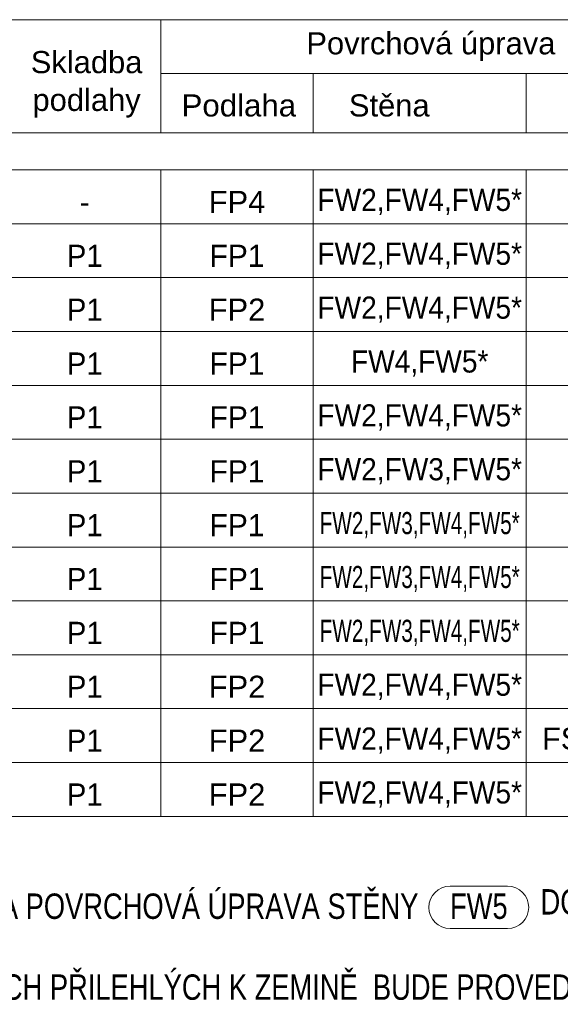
# Model space of a CAD drawing. Header units: millimetres. Extents: x -97971 to 48677, y -63570 to -5533.
# Tile 61 of 65: x 32568 to 35232, y -49393 to -44545. Entities that reach past the tile are written whole.
import ezdxf

# ---------------------------------------------------------------- set-up
doc = ezdxf.new("R2010")
doc.units = ezdxf.units.MM
doc.layers.add('XR$10$LEGENDA - POVRCHY ___1', color=7, linetype='Continuous', lineweight=25)
doc.styles.add('ARIAL', font='ARIAL.TTF')

# ---------------------------------------------------------------- blocks, each defined once
blk = doc.blocks.new('KOMPLEXNÍ OBJEKT_133')
at = {"layer": 'XR$10$LEGENDA - POVRCHY ___1', "color": 7, "linetype": 'Continuous', "lineweight": 13}
for p, q in [((33263.9, -45284.4), (34013.9, -45284.4)), ((33263.9, -45549.7), (33263.9, -45284.4)), ((34013.9, -45549.7), (34013.9, -45284.4)), ((33263.9, -45549.7), (34013.9, -45549.7))]:
    blk.add_line(p, q, dxfattribs=at)
at = {"layer": 'XR$10$LEGENDA - POVRCHY ___1', "color": 7, "linetype": 'Continuous', "lineweight": 25, "insert": (33638.9, -45442.1), "char_height": 108.97, "width": 334, "attachment_point": 5, "style": 'ARIAL'}
blk.add_mtext('\\W1.00;FP4', dxfattribs=at)
blk = doc.blocks.new('KOMPLEXNÍ OBJEKT_134')
at = {"layer": 'XR$10$LEGENDA - POVRCHY ___1', "color": 7, "linetype": 'Continuous', "lineweight": 13}
for p, q in [((32513.9, -45284.4), (33263.9, -45284.4)), ((32513.9, -45549.7), (32513.9, -45284.4)), ((33263.9, -45549.7), (33263.9, -45284.4)), ((32513.9, -45549.7), (33263.9, -45549.7))]:
    blk.add_line(p, q, dxfattribs=at)
at = {"layer": 'XR$10$LEGENDA - POVRCHY ___1', "color": 7, "linetype": 'Continuous', "lineweight": 25, "insert": (32888.9, -45442.1), "char_height": 108.97, "width": 103.825, "attachment_point": 5, "style": 'ARIAL'}
blk.add_mtext('\\W0.97;-', dxfattribs=at)
blk = doc.blocks.new('KOMPLEXNÍ OBJEKT_135')
at = {"layer": 'XR$10$LEGENDA - POVRCHY ___1', "color": 7, "linetype": 'Continuous', "lineweight": 13}
for p, q in [((32513.9, -45549.7), (33263.9, -45549.7)), ((32513.9, -45814.9), (32513.9, -45549.7)), ((33263.9, -45814.9), (33263.9, -45549.7)), ((32513.9, -45814.9), (33263.9, -45814.9))]:
    blk.add_line(p, q, dxfattribs=at)
at = {"layer": 'XR$10$LEGENDA - POVRCHY ___1', "color": 7, "linetype": 'Continuous', "lineweight": 25, "insert": (32888.9, -45707.4), "char_height": 108.97, "width": 239.058, "attachment_point": 5, "style": 'ARIAL'}
blk.add_mtext('\\W0.95;P1', dxfattribs=at)
blk = doc.blocks.new('KOMPLEXNÍ OBJEKT_136')
at = {"layer": 'XR$10$LEGENDA - POVRCHY ___1', "color": 7, "linetype": 'Continuous', "lineweight": 13}
for p, q in [((33263.9, -45549.7), (34013.9, -45549.7)), ((33263.9, -45814.9), (33263.9, -45549.7)), ((34013.9, -45814.9), (34013.9, -45549.7)), ((33263.9, -45814.9), (34013.9, -45814.9))]:
    blk.add_line(p, q, dxfattribs=at)
at = {"layer": 'XR$10$LEGENDA - POVRCHY ___1', "color": 7, "linetype": 'Continuous', "lineweight": 25, "insert": (33638.9, -45707.4), "char_height": 108.97, "width": 332.423, "attachment_point": 5, "style": 'ARIAL'}
blk.add_mtext('\\W0.97;FP1', dxfattribs=at)
blk = doc.blocks.new('KOMPLEXNÍ OBJEKT_137')
at = {"layer": 'XR$10$LEGENDA - POVRCHY ___1', "color": 7, "linetype": 'Continuous', "lineweight": 13}
for p, q in [((33263.9, -45814.9), (34013.9, -45814.9)), ((33263.9, -46080.2), (33263.9, -45814.9)), ((34013.9, -46080.2), (34013.9, -45814.9)), ((33263.9, -46080.2), (34013.9, -46080.2))]:
    blk.add_line(p, q, dxfattribs=at)
at = {"layer": 'XR$10$LEGENDA - POVRCHY ___1', "color": 7, "linetype": 'Continuous', "lineweight": 25, "insert": (33638.9, -45972.6), "char_height": 108.97, "width": 334, "attachment_point": 5, "style": 'ARIAL'}
blk.add_mtext('\\W1.00;FP2', dxfattribs=at)
blk = doc.blocks.new('KOMPLEXNÍ OBJEKT_138')
at = {"layer": 'XR$10$LEGENDA - POVRCHY ___1', "color": 7, "linetype": 'Continuous', "lineweight": 13}
for p, q in [((33263.9, -47671.7), (34013.9, -47671.7)), ((33263.9, -47936.9), (33263.9, -47671.7)), ((34013.9, -47936.9), (34013.9, -47671.7)), ((33263.9, -47936.9), (34013.9, -47936.9))]:
    blk.add_line(p, q, dxfattribs=at)
at = {"layer": 'XR$10$LEGENDA - POVRCHY ___1', "color": 7, "linetype": 'Continuous', "lineweight": 25, "insert": (33638.9, -47829.4), "char_height": 108.97, "width": 334, "attachment_point": 5, "style": 'ARIAL'}
blk.add_mtext('\\W1.00;FP2', dxfattribs=at)
blk = doc.blocks.new('KOMPLEXNÍ OBJEKT_139')
at = {"layer": 'XR$10$LEGENDA - POVRCHY ___1', "color": 7, "linetype": 'Continuous', "lineweight": 13}
for p, q in [((33263.9, -47406.4), (34013.9, -47406.4)), ((33263.9, -47671.7), (33263.9, -47406.4)), ((34013.9, -47671.7), (34013.9, -47406.4)), ((33263.9, -47671.7), (34013.9, -47671.7))]:
    blk.add_line(p, q, dxfattribs=at)
at = {"layer": 'XR$10$LEGENDA - POVRCHY ___1', "color": 7, "linetype": 'Continuous', "lineweight": 25, "insert": (33638.9, -47564.1), "char_height": 108.97, "width": 332.423, "attachment_point": 5, "style": 'ARIAL'}
blk.add_mtext('\\W0.97;FP1', dxfattribs=at)
blk = doc.blocks.new('KOMPLEXNÍ OBJEKT_140')
at = {"layer": 'XR$10$LEGENDA - POVRCHY ___1', "color": 7, "linetype": 'Continuous', "lineweight": 13}
for p, q in [((33263.9, -47936.9), (34013.9, -47936.9)), ((33263.9, -48202.2), (33263.9, -47936.9)), ((34013.9, -48202.2), (34013.9, -47936.9)), ((33263.9, -48202.2), (34013.9, -48202.2))]:
    blk.add_line(p, q, dxfattribs=at)
at = {"layer": 'XR$10$LEGENDA - POVRCHY ___1', "color": 7, "linetype": 'Continuous', "lineweight": 25, "insert": (33638.9, -48094.6), "char_height": 108.97, "width": 334, "attachment_point": 5, "style": 'ARIAL'}
blk.add_mtext('\\W1.00;FP2', dxfattribs=at)
blk = doc.blocks.new('KOMPLEXNÍ OBJEKT_141')
at = {"layer": 'XR$10$LEGENDA - POVRCHY ___1', "color": 7, "linetype": 'Continuous', "lineweight": 13}
for p, q in [((33263.9, -48202.2), (34013.9, -48202.2)), ((33263.9, -48467.4), (33263.9, -48202.2)), ((34013.9, -48467.4), (34013.9, -48202.2)), ((33263.9, -48467.4), (34013.9, -48467.4))]:
    blk.add_line(p, q, dxfattribs=at)
at = {"layer": 'XR$10$LEGENDA - POVRCHY ___1', "color": 7, "linetype": 'Continuous', "lineweight": 25, "insert": (33638.9, -48359.9), "char_height": 108.97, "width": 334, "attachment_point": 5, "style": 'ARIAL'}
blk.add_mtext('\\W1.00;FP2', dxfattribs=at)
blk = doc.blocks.new('KOMPLEXNÍ OBJEKT_142')
at = {"layer": 'XR$10$LEGENDA - POVRCHY ___1', "color": 7, "linetype": 'Continuous', "lineweight": 13}
for p, q in [((33263.9, -46345.4), (34013.9, -46345.4)), ((33263.9, -46610.7), (33263.9, -46345.4)), ((34013.9, -46610.7), (34013.9, -46345.4)), ((33263.9, -46610.7), (34013.9, -46610.7))]:
    blk.add_line(p, q, dxfattribs=at)
at = {"layer": 'XR$10$LEGENDA - POVRCHY ___1', "color": 7, "linetype": 'Continuous', "lineweight": 25, "insert": (33638.9, -46503.1), "char_height": 108.97, "width": 332.423, "attachment_point": 5, "style": 'ARIAL'}
blk.add_mtext('\\W0.97;FP1', dxfattribs=at)
blk = doc.blocks.new('KOMPLEXNÍ OBJEKT_143')
at = {"layer": 'XR$10$LEGENDA - POVRCHY ___1', "color": 7, "linetype": 'Continuous', "lineweight": 13}
for p, q in [((33263.9, -46080.2), (34013.9, -46080.2)), ((33263.9, -46345.4), (33263.9, -46080.2)), ((34013.9, -46345.4), (34013.9, -46080.2)), ((33263.9, -46345.4), (34013.9, -46345.4))]:
    blk.add_line(p, q, dxfattribs=at)
at = {"layer": 'XR$10$LEGENDA - POVRCHY ___1', "color": 7, "linetype": 'Continuous', "lineweight": 25, "insert": (33638.9, -46237.9), "char_height": 108.97, "width": 332.423, "attachment_point": 5, "style": 'ARIAL'}
blk.add_mtext('\\W0.97;FP1', dxfattribs=at)
blk = doc.blocks.new('KOMPLEXNÍ OBJEKT_144')
at = {"layer": 'XR$10$LEGENDA - POVRCHY ___1', "color": 7, "linetype": 'Continuous', "lineweight": 13}
for p, q in [((33263.9, -46610.7), (34013.9, -46610.7)), ((33263.9, -46875.9), (33263.9, -46610.7)), ((34013.9, -46875.9), (34013.9, -46610.7)), ((33263.9, -46875.9), (34013.9, -46875.9))]:
    blk.add_line(p, q, dxfattribs=at)
at = {"layer": 'XR$10$LEGENDA - POVRCHY ___1', "color": 7, "linetype": 'Continuous', "lineweight": 25, "insert": (33638.9, -46768.4), "char_height": 108.97, "width": 332.423, "attachment_point": 5, "style": 'ARIAL'}
blk.add_mtext('\\W0.97;FP1', dxfattribs=at)
blk = doc.blocks.new('KOMPLEXNÍ OBJEKT_145')
at = {"layer": 'XR$10$LEGENDA - POVRCHY ___1', "color": 7, "linetype": 'Continuous', "lineweight": 13}
for p, q in [((33263.9, -46875.9), (34013.9, -46875.9)), ((33263.9, -47141.2), (33263.9, -46875.9)), ((34013.9, -47141.2), (34013.9, -46875.9)), ((33263.9, -47141.2), (34013.9, -47141.2))]:
    blk.add_line(p, q, dxfattribs=at)
at = {"layer": 'XR$10$LEGENDA - POVRCHY ___1', "color": 7, "linetype": 'Continuous', "lineweight": 25, "insert": (33638.9, -47033.6), "char_height": 108.97, "width": 332.423, "attachment_point": 5, "style": 'ARIAL'}
blk.add_mtext('\\W0.97;FP1', dxfattribs=at)
blk = doc.blocks.new('KOMPLEXNÍ OBJEKT_146')
at = {"layer": 'XR$10$LEGENDA - POVRCHY ___1', "color": 7, "linetype": 'Continuous', "lineweight": 13}
for p, q in [((33263.9, -47141.2), (34013.9, -47141.2)), ((33263.9, -47406.4), (33263.9, -47141.2)), ((34013.9, -47406.4), (34013.9, -47141.2)), ((33263.9, -47406.4), (34013.9, -47406.4))]:
    blk.add_line(p, q, dxfattribs=at)
at = {"layer": 'XR$10$LEGENDA - POVRCHY ___1', "color": 7, "linetype": 'Continuous', "lineweight": 25, "insert": (33638.9, -47298.9), "char_height": 108.97, "width": 332.423, "attachment_point": 5, "style": 'ARIAL'}
blk.add_mtext('\\W0.97;FP1', dxfattribs=at)
blk = doc.blocks.new('KOMPLEXNÍ OBJEKT_147')
at = {"layer": 'XR$10$LEGENDA - POVRCHY ___1', "color": 7, "linetype": 'Continuous', "lineweight": 13}
for p, q in [((32513.9, -45814.9), (33263.9, -45814.9)), ((32513.9, -46080.2), (32513.9, -45814.9)), ((33263.9, -46080.2), (33263.9, -45814.9)), ((32513.9, -46080.2), (33263.9, -46080.2))]:
    blk.add_line(p, q, dxfattribs=at)
at = {"layer": 'XR$10$LEGENDA - POVRCHY ___1', "color": 7, "linetype": 'Continuous', "lineweight": 25, "insert": (32888.9, -45972.6), "char_height": 108.97, "width": 239.058, "attachment_point": 5, "style": 'ARIAL'}
blk.add_mtext('\\W0.95;P1', dxfattribs=at)
blk = doc.blocks.new('KOMPLEXNÍ OBJEKT_148')
at = {"layer": 'XR$10$LEGENDA - POVRCHY ___1', "color": 7, "linetype": 'Continuous', "lineweight": 13}
for p, q in [((32513.9, -46080.2), (33263.9, -46080.2)), ((32513.9, -46345.4), (32513.9, -46080.2)), ((33263.9, -46345.4), (33263.9, -46080.2)), ((32513.9, -46345.4), (33263.9, -46345.4))]:
    blk.add_line(p, q, dxfattribs=at)
at = {"layer": 'XR$10$LEGENDA - POVRCHY ___1', "color": 7, "linetype": 'Continuous', "lineweight": 25, "insert": (32888.9, -46237.9), "char_height": 108.97, "width": 239.058, "attachment_point": 5, "style": 'ARIAL'}
blk.add_mtext('\\W0.95;P1', dxfattribs=at)
blk = doc.blocks.new('KOMPLEXNÍ OBJEKT_149')
at = {"layer": 'XR$10$LEGENDA - POVRCHY ___1', "color": 7, "linetype": 'Continuous', "lineweight": 13}
for p, q in [((32513.9, -46345.4), (33263.9, -46345.4)), ((32513.9, -46610.7), (32513.9, -46345.4)), ((33263.9, -46610.7), (33263.9, -46345.4)), ((32513.9, -46610.7), (33263.9, -46610.7))]:
    blk.add_line(p, q, dxfattribs=at)
at = {"layer": 'XR$10$LEGENDA - POVRCHY ___1', "color": 7, "linetype": 'Continuous', "lineweight": 25, "insert": (32888.9, -46503.1), "char_height": 108.97, "width": 239.058, "attachment_point": 5, "style": 'ARIAL'}
blk.add_mtext('\\W0.95;P1', dxfattribs=at)
blk = doc.blocks.new('KOMPLEXNÍ OBJEKT_150')
at = {"layer": 'XR$10$LEGENDA - POVRCHY ___1', "color": 7, "linetype": 'Continuous', "lineweight": 13}
for p, q in [((32513.9, -46610.7), (33263.9, -46610.7)), ((32513.9, -46875.9), (32513.9, -46610.7)), ((33263.9, -46875.9), (33263.9, -46610.7)), ((32513.9, -46875.9), (33263.9, -46875.9))]:
    blk.add_line(p, q, dxfattribs=at)
at = {"layer": 'XR$10$LEGENDA - POVRCHY ___1', "color": 7, "linetype": 'Continuous', "lineweight": 25, "insert": (32888.9, -46768.4), "char_height": 108.97, "width": 239.058, "attachment_point": 5, "style": 'ARIAL'}
blk.add_mtext('\\W0.95;P1', dxfattribs=at)
blk = doc.blocks.new('KOMPLEXNÍ OBJEKT_151')
at = {"layer": 'XR$10$LEGENDA - POVRCHY ___1', "color": 7, "linetype": 'Continuous', "lineweight": 13}
for p, q in [((32513.9, -46875.9), (33263.9, -46875.9)), ((32513.9, -47141.2), (32513.9, -46875.9)), ((33263.9, -47141.2), (33263.9, -46875.9)), ((32513.9, -47141.2), (33263.9, -47141.2))]:
    blk.add_line(p, q, dxfattribs=at)
at = {"layer": 'XR$10$LEGENDA - POVRCHY ___1', "color": 7, "linetype": 'Continuous', "lineweight": 25, "insert": (32888.9, -47033.6), "char_height": 108.97, "width": 239.058, "attachment_point": 5, "style": 'ARIAL'}
blk.add_mtext('\\W0.95;P1', dxfattribs=at)
blk = doc.blocks.new('KOMPLEXNÍ OBJEKT_152')
at = {"layer": 'XR$10$LEGENDA - POVRCHY ___1', "color": 7, "linetype": 'Continuous', "lineweight": 13}
for p, q in [((32513.9, -47141.2), (33263.9, -47141.2)), ((32513.9, -47406.4), (32513.9, -47141.2)), ((33263.9, -47406.4), (33263.9, -47141.2)), ((32513.9, -47406.4), (33263.9, -47406.4))]:
    blk.add_line(p, q, dxfattribs=at)
at = {"layer": 'XR$10$LEGENDA - POVRCHY ___1', "color": 7, "linetype": 'Continuous', "lineweight": 25, "insert": (32888.9, -47298.9), "char_height": 108.97, "width": 239.058, "attachment_point": 5, "style": 'ARIAL'}
blk.add_mtext('\\W0.95;P1', dxfattribs=at)
blk = doc.blocks.new('KOMPLEXNÍ OBJEKT_153')
at = {"layer": 'XR$10$LEGENDA - POVRCHY ___1', "color": 7, "linetype": 'Continuous', "lineweight": 13}
for p, q in [((32513.9, -47406.4), (33263.9, -47406.4)), ((32513.9, -47671.7), (32513.9, -47406.4)), ((33263.9, -47671.7), (33263.9, -47406.4)), ((32513.9, -47671.7), (33263.9, -47671.7))]:
    blk.add_line(p, q, dxfattribs=at)
at = {"layer": 'XR$10$LEGENDA - POVRCHY ___1', "color": 7, "linetype": 'Continuous', "lineweight": 25, "insert": (32888.9, -47564.1), "char_height": 108.97, "width": 239.058, "attachment_point": 5, "style": 'ARIAL'}
blk.add_mtext('\\W0.95;P1', dxfattribs=at)
blk = doc.blocks.new('KOMPLEXNÍ OBJEKT_154')
at = {"layer": 'XR$10$LEGENDA - POVRCHY ___1', "color": 7, "linetype": 'Continuous', "lineweight": 13}
for p, q in [((32513.9, -47671.7), (33263.9, -47671.7)), ((32513.9, -47936.9), (32513.9, -47671.7)), ((33263.9, -47936.9), (33263.9, -47671.7)), ((32513.9, -47936.9), (33263.9, -47936.9))]:
    blk.add_line(p, q, dxfattribs=at)
at = {"layer": 'XR$10$LEGENDA - POVRCHY ___1', "color": 7, "linetype": 'Continuous', "lineweight": 25, "insert": (32888.9, -47829.4), "char_height": 108.97, "width": 239.058, "attachment_point": 5, "style": 'ARIAL'}
blk.add_mtext('\\W0.95;P1', dxfattribs=at)
blk = doc.blocks.new('KOMPLEXNÍ OBJEKT_155')
at = {"layer": 'XR$10$LEGENDA - POVRCHY ___1', "color": 7, "linetype": 'Continuous', "lineweight": 13}
for p, q in [((32513.9, -47936.9), (33263.9, -47936.9)), ((32513.9, -48202.2), (32513.9, -47936.9)), ((33263.9, -48202.2), (33263.9, -47936.9)), ((32513.9, -48202.2), (33263.9, -48202.2))]:
    blk.add_line(p, q, dxfattribs=at)
at = {"layer": 'XR$10$LEGENDA - POVRCHY ___1', "color": 7, "linetype": 'Continuous', "lineweight": 25, "insert": (32888.9, -48094.6), "char_height": 108.97, "width": 239.058, "attachment_point": 5, "style": 'ARIAL'}
blk.add_mtext('\\W0.95;P1', dxfattribs=at)
blk = doc.blocks.new('KOMPLEXNÍ OBJEKT_156')
at = {"layer": 'XR$10$LEGENDA - POVRCHY ___1', "color": 7, "linetype": 'Continuous', "lineweight": 13}
for p, q in [((32513.9, -48202.2), (33263.9, -48202.2)), ((32513.9, -48467.4), (32513.9, -48202.2)), ((33263.9, -48467.4), (33263.9, -48202.2)), ((32513.9, -48467.4), (33263.9, -48467.4))]:
    blk.add_line(p, q, dxfattribs=at)
at = {"layer": 'XR$10$LEGENDA - POVRCHY ___1', "color": 7, "linetype": 'Continuous', "lineweight": 25, "insert": (32888.9, -48359.9), "char_height": 108.97, "width": 239.058, "attachment_point": 5, "style": 'ARIAL'}
blk.add_mtext('\\W0.95;P1', dxfattribs=at)
blk = doc.blocks.new('KOMPLEXNÍ OBJEKT_157')
at = {"layer": 'XR$10$LEGENDA - POVRCHY ___1', "color": 7, "linetype": 'Continuous', "lineweight": 13}
for p, q in [((35063.9, -45284.4), (35813.9, -45284.4)), ((35063.9, -45549.7), (35063.9, -45284.4)), ((35813.9, -45549.7), (35813.9, -45284.4)), ((35063.9, -45549.7), (35813.9, -45549.7))]:
    blk.add_line(p, q, dxfattribs=at)
at = {"layer": 'XR$10$LEGENDA - POVRCHY ___1', "color": 7, "linetype": 'Continuous', "lineweight": 25, "insert": (35438.9, -45442.1), "char_height": 108.97, "width": 334, "attachment_point": 5, "style": 'ARIAL'}
blk.add_mtext('\\W1.00;FS2', dxfattribs=at)
blk = doc.blocks.new('KOMPLEXNÍ OBJEKT_159')
at = {"layer": 'XR$10$LEGENDA - POVRCHY ___1', "color": 7, "linetype": 'Continuous', "lineweight": 13}
for p, q in [((35063.9, -45549.7), (35813.9, -45549.7)), ((35063.9, -45814.9), (35063.9, -45549.7)), ((35813.9, -45814.9), (35813.9, -45549.7)), ((35063.9, -45814.9), (35813.9, -45814.9))]:
    blk.add_line(p, q, dxfattribs=at)
at = {"layer": 'XR$10$LEGENDA - POVRCHY ___1', "color": 7, "linetype": 'Continuous', "lineweight": 25, "insert": (35438.9, -45707.4), "char_height": 108.97, "width": 334, "attachment_point": 5, "style": 'ARIAL'}
blk.add_mtext('\\W1.00;FS2', dxfattribs=at)
blk = doc.blocks.new('KOMPLEXNÍ OBJEKT_161')
at = {"layer": 'XR$10$LEGENDA - POVRCHY ___1', "color": 7, "linetype": 'Continuous', "lineweight": 13}
for p, q in [((35063.9, -45814.9), (35813.9, -45814.9)), ((35063.9, -46080.2), (35063.9, -45814.9)), ((35813.9, -46080.2), (35813.9, -45814.9)), ((35063.9, -46080.2), (35813.9, -46080.2))]:
    blk.add_line(p, q, dxfattribs=at)
at = {"layer": 'XR$10$LEGENDA - POVRCHY ___1', "color": 7, "linetype": 'Continuous', "lineweight": 25, "insert": (35438.9, -45972.6), "char_height": 108.97, "width": 334, "attachment_point": 5, "style": 'ARIAL'}
blk.add_mtext('\\W1.00;FS2', dxfattribs=at)
blk = doc.blocks.new('KOMPLEXNÍ OBJEKT_162')
at = {"layer": 'XR$10$LEGENDA - POVRCHY ___1', "color": 7, "linetype": 'Continuous', "lineweight": 13}
for p, q in [((35063.9, -46080.2), (35813.9, -46080.2)), ((35063.9, -46345.4), (35063.9, -46080.2)), ((35813.9, -46345.4), (35813.9, -46080.2)), ((35063.9, -46345.4), (35813.9, -46345.4))]:
    blk.add_line(p, q, dxfattribs=at)
at = {"layer": 'XR$10$LEGENDA - POVRCHY ___1', "color": 7, "linetype": 'Continuous', "lineweight": 25, "insert": (35438.9, -46237.9), "char_height": 108.97, "width": 334, "attachment_point": 5, "style": 'ARIAL'}
blk.add_mtext('\\W1.00;FS4', dxfattribs=at)
blk = doc.blocks.new('KOMPLEXNÍ OBJEKT_163')
at = {"layer": 'XR$10$LEGENDA - POVRCHY ___1', "color": 7, "linetype": 'Continuous', "lineweight": 13}
for p, q in [((35063.9, -46345.4), (35813.9, -46345.4)), ((35063.9, -46610.7), (35063.9, -46345.4)), ((35813.9, -46610.7), (35813.9, -46345.4)), ((35063.9, -46610.7), (35813.9, -46610.7))]:
    blk.add_line(p, q, dxfattribs=at)
at = {"layer": 'XR$10$LEGENDA - POVRCHY ___1', "color": 7, "linetype": 'Continuous', "lineweight": 25, "insert": (35438.9, -46503.1), "char_height": 108.97, "width": 334, "attachment_point": 5, "style": 'ARIAL'}
blk.add_mtext('\\W1.00;FS2', dxfattribs=at)
blk = doc.blocks.new('KOMPLEXNÍ OBJEKT_173')
at = {"layer": 'XR$10$LEGENDA - POVRCHY ___1', "color": 7, "linetype": 'Continuous', "lineweight": 13}
for p, q in [((35063.9, -46610.7), (35813.9, -46610.7)), ((35063.9, -46875.9), (35063.9, -46610.7)), ((35813.9, -46875.9), (35813.9, -46610.7)), ((35063.9, -46875.9), (35813.9, -46875.9))]:
    blk.add_line(p, q, dxfattribs=at)
at = {"layer": 'XR$10$LEGENDA - POVRCHY ___1', "color": 7, "linetype": 'Continuous', "lineweight": 25, "insert": (35438.9, -46768.4), "char_height": 108.97, "width": 334, "attachment_point": 5, "style": 'ARIAL'}
blk.add_mtext('\\W1.00;FS2', dxfattribs=at)
blk = doc.blocks.new('KOMPLEXNÍ OBJEKT_174')
at = {"layer": 'XR$10$LEGENDA - POVRCHY ___1', "color": 7, "linetype": 'Continuous', "lineweight": 13}
for p, q in [((35063.9, -46875.9), (35813.9, -46875.9)), ((35063.9, -47141.2), (35063.9, -46875.9)), ((35813.9, -47141.2), (35813.9, -46875.9)), ((35063.9, -47141.2), (35813.9, -47141.2))]:
    blk.add_line(p, q, dxfattribs=at)
at = {"layer": 'XR$10$LEGENDA - POVRCHY ___1', "color": 7, "linetype": 'Continuous', "lineweight": 25, "insert": (35438.9, -47033.6), "char_height": 108.97, "width": 334, "attachment_point": 5, "style": 'ARIAL'}
blk.add_mtext('\\W1.00;FS2', dxfattribs=at)
blk = doc.blocks.new('KOMPLEXNÍ OBJEKT_175')
at = {"layer": 'XR$10$LEGENDA - POVRCHY ___1', "color": 7, "linetype": 'Continuous', "lineweight": 13}
for p, q in [((35063.9, -47141.2), (35813.9, -47141.2)), ((35063.9, -47406.4), (35063.9, -47141.2)), ((35813.9, -47406.4), (35813.9, -47141.2)), ((35063.9, -47406.4), (35813.9, -47406.4))]:
    blk.add_line(p, q, dxfattribs=at)
at = {"layer": 'XR$10$LEGENDA - POVRCHY ___1', "color": 7, "linetype": 'Continuous', "lineweight": 25, "insert": (35438.9, -47298.9), "char_height": 108.97, "width": 334, "attachment_point": 5, "style": 'ARIAL'}
blk.add_mtext('\\W1.00;FS2', dxfattribs=at)
blk = doc.blocks.new('KOMPLEXNÍ OBJEKT_176')
at = {"layer": 'XR$10$LEGENDA - POVRCHY ___1', "color": 7, "linetype": 'Continuous', "lineweight": 13}
for p, q in [((35063.9, -47406.4), (35813.9, -47406.4)), ((35063.9, -47671.7), (35063.9, -47406.4)), ((35813.9, -47671.7), (35813.9, -47406.4)), ((35063.9, -47671.7), (35813.9, -47671.7))]:
    blk.add_line(p, q, dxfattribs=at)
at = {"layer": 'XR$10$LEGENDA - POVRCHY ___1', "color": 7, "linetype": 'Continuous', "lineweight": 25, "insert": (35438.9, -47564.1), "char_height": 108.97, "width": 334, "attachment_point": 5, "style": 'ARIAL'}
blk.add_mtext('\\W1.00;FS2', dxfattribs=at)
blk = doc.blocks.new('KOMPLEXNÍ OBJEKT_177')
at = {"layer": 'XR$10$LEGENDA - POVRCHY ___1', "color": 7, "linetype": 'Continuous', "lineweight": 13}
for p, q in [((35063.9, -47671.7), (35813.9, -47671.7)), ((35063.9, -47936.9), (35063.9, -47671.7)), ((35813.9, -47936.9), (35813.9, -47671.7)), ((35063.9, -47936.9), (35813.9, -47936.9))]:
    blk.add_line(p, q, dxfattribs=at)
at = {"layer": 'XR$10$LEGENDA - POVRCHY ___1', "color": 7, "linetype": 'Continuous', "lineweight": 25, "insert": (35438.9, -47829.4), "char_height": 108.97, "width": 334, "attachment_point": 5, "style": 'ARIAL'}
blk.add_mtext('\\W1.00;FS2', dxfattribs=at)
blk = doc.blocks.new('KOMPLEXNÍ OBJEKT_178')
at = {"layer": 'XR$10$LEGENDA - POVRCHY ___1', "color": 7, "linetype": 'Continuous', "lineweight": 13}
for p, q in [((35063.9, -47936.9), (35813.9, -47936.9)), ((35063.9, -48202.2), (35063.9, -47936.9)), ((35813.9, -48202.2), (35813.9, -47936.9)), ((35063.9, -48202.2), (35813.9, -48202.2))]:
    blk.add_line(p, q, dxfattribs=at)
at = {"layer": 'XR$10$LEGENDA - POVRCHY ___1', "color": 7, "linetype": 'Continuous', "lineweight": 25, "insert": (35438.9, -48094.6), "char_height": 108.97, "width": 654.828, "attachment_point": 5, "style": 'ARIAL'}
blk.add_mtext('\\W0.99;FS1,FS2', dxfattribs=at)
blk = doc.blocks.new('KOMPLEXNÍ OBJEKT_179')
at = {"layer": 'XR$10$LEGENDA - POVRCHY ___1', "color": 7, "linetype": 'Continuous', "lineweight": 13}
for p, q in [((35063.9, -48202.2), (35813.9, -48202.2)), ((35063.9, -48467.4), (35063.9, -48202.2)), ((35813.9, -48467.4), (35813.9, -48202.2)), ((35063.9, -48467.4), (35813.9, -48467.4))]:
    blk.add_line(p, q, dxfattribs=at)
at = {"layer": 'XR$10$LEGENDA - POVRCHY ___1', "color": 7, "linetype": 'Continuous', "lineweight": 25, "insert": (35438.9, -48359.9), "char_height": 108.97, "width": 334, "attachment_point": 5, "style": 'ARIAL'}
blk.add_mtext('\\W1.00;FS2', dxfattribs=at)
blk = doc.blocks.new('KOMPLEXNÍ OBJEKT_190')
at = {"layer": 'XR$10$LEGENDA - POVRCHY ___1', "color": 7, "linetype": 'Continuous', "lineweight": 13}
for p, q in [((34013.9, -46875.9), (35063.9, -46875.9)), ((34013.9, -47141.2), (34013.9, -46875.9)), ((35063.9, -47141.2), (35063.9, -46875.9)), ((34013.9, -47141.2), (35063.9, -47141.2))]:
    blk.add_line(p, q, dxfattribs=at)
at = {"layer": 'XR$10$LEGENDA - POVRCHY ___1', "color": 7, "linetype": 'Continuous', "lineweight": 25, "insert": (34538.9, -47033.6), "char_height": 108.97, "width": 1017.031, "attachment_point": 5, "style": 'ARIAL'}
blk.add_mtext('\\W0.67;FW2,FW3,FW4,FW5*', dxfattribs=at)
blk = doc.blocks.new('KOMPLEXNÍ OBJEKT_191')
at = {"layer": 'XR$10$LEGENDA - POVRCHY ___1', "color": 7, "linetype": 'Continuous', "lineweight": 13}
for p, q in [((34013.9, -45284.4), (35063.9, -45284.4)), ((34013.9, -45549.7), (34013.9, -45284.4)), ((35063.9, -45549.7), (35063.9, -45284.4)), ((34013.9, -45549.7), (35063.9, -45549.7))]:
    blk.add_line(p, q, dxfattribs=at)
at = {"layer": 'XR$10$LEGENDA - POVRCHY ___1', "color": 7, "linetype": 'Continuous', "lineweight": 25, "insert": (34538.9, -45442.1), "char_height": 108.97, "width": 1056.643, "attachment_point": 5, "style": 'ARIAL'}
blk.add_mtext('\\W0.91;FW2,FW4,FW5*', dxfattribs=at)
blk = doc.blocks.new('KOMPLEXNÍ OBJEKT_192')
at = {"layer": 'XR$10$LEGENDA - POVRCHY ___1', "color": 7, "linetype": 'Continuous', "lineweight": 13}
for p, q in [((34013.9, -45549.7), (35063.9, -45549.7)), ((34013.9, -45814.9), (34013.9, -45549.7)), ((35063.9, -45814.9), (35063.9, -45549.7)), ((34013.9, -45814.9), (35063.9, -45814.9))]:
    blk.add_line(p, q, dxfattribs=at)
at = {"layer": 'XR$10$LEGENDA - POVRCHY ___1', "color": 7, "linetype": 'Continuous', "lineweight": 25, "insert": (34538.9, -45707.4), "char_height": 108.97, "width": 1056.643, "attachment_point": 5, "style": 'ARIAL'}
blk.add_mtext('\\W0.91;FW2,FW4,FW5*', dxfattribs=at)
blk = doc.blocks.new('KOMPLEXNÍ OBJEKT_193')
at = {"layer": 'XR$10$LEGENDA - POVRCHY ___1', "color": 7, "linetype": 'Continuous', "lineweight": 13}
for p, q in [((34013.9, -46080.2), (35063.9, -46080.2)), ((34013.9, -46345.4), (34013.9, -46080.2)), ((35063.9, -46345.4), (35063.9, -46080.2)), ((34013.9, -46345.4), (35063.9, -46345.4))]:
    blk.add_line(p, q, dxfattribs=at)
at = {"layer": 'XR$10$LEGENDA - POVRCHY ___1', "color": 7, "linetype": 'Continuous', "lineweight": 25, "insert": (34538.9, -46237.9), "char_height": 108.97, "width": 726.422, "attachment_point": 5, "style": 'ARIAL'}
blk.add_mtext('\\W0.91;FW4,FW5*', dxfattribs=at)
blk = doc.blocks.new('KOMPLEXNÍ OBJEKT_194')
at = {"layer": 'XR$10$LEGENDA - POVRCHY ___1', "color": 7, "linetype": 'Continuous', "lineweight": 13}
for p, q in [((34013.9, -46345.4), (35063.9, -46345.4)), ((34013.9, -46610.7), (34013.9, -46345.4)), ((35063.9, -46610.7), (35063.9, -46345.4)), ((34013.9, -46610.7), (35063.9, -46610.7))]:
    blk.add_line(p, q, dxfattribs=at)
at = {"layer": 'XR$10$LEGENDA - POVRCHY ___1', "color": 7, "linetype": 'Continuous', "lineweight": 25, "insert": (34538.9, -46503.1), "char_height": 108.97, "width": 1056.643, "attachment_point": 5, "style": 'ARIAL'}
blk.add_mtext('\\W0.91;FW2,FW4,FW5*', dxfattribs=at)
blk = doc.blocks.new('KOMPLEXNÍ OBJEKT_195')
at = {"layer": 'XR$10$LEGENDA - POVRCHY ___1', "color": 7, "linetype": 'Continuous', "lineweight": 13}
for p, q in [((34013.9, -46610.7), (35063.9, -46610.7)), ((34013.9, -46875.9), (34013.9, -46610.7)), ((35063.9, -46875.9), (35063.9, -46610.7)), ((34013.9, -46875.9), (35063.9, -46875.9))]:
    blk.add_line(p, q, dxfattribs=at)
at = {"layer": 'XR$10$LEGENDA - POVRCHY ___1', "color": 7, "linetype": 'Continuous', "lineweight": 25, "insert": (34538.9, -46768.4), "char_height": 108.97, "width": 1056.643, "attachment_point": 5, "style": 'ARIAL'}
blk.add_mtext('\\W0.91;FW2,FW3,FW5*', dxfattribs=at)
blk = doc.blocks.new('KOMPLEXNÍ OBJEKT_196')
at = {"layer": 'XR$10$LEGENDA - POVRCHY ___1', "color": 7, "linetype": 'Continuous', "lineweight": 13}
for p, q in [((34013.9, -47671.7), (35063.9, -47671.7)), ((34013.9, -47936.9), (34013.9, -47671.7)), ((35063.9, -47936.9), (35063.9, -47671.7)), ((34013.9, -47936.9), (35063.9, -47936.9))]:
    blk.add_line(p, q, dxfattribs=at)
at = {"layer": 'XR$10$LEGENDA - POVRCHY ___1', "color": 7, "linetype": 'Continuous', "lineweight": 25, "insert": (34538.9, -47829.4), "char_height": 108.97, "width": 1056.643, "attachment_point": 5, "style": 'ARIAL'}
blk.add_mtext('\\W0.91;FW2,FW4,FW5*', dxfattribs=at)
blk = doc.blocks.new('KOMPLEXNÍ OBJEKT_197')
at = {"layer": 'XR$10$LEGENDA - POVRCHY ___1', "color": 7, "linetype": 'Continuous', "lineweight": 13}
for p, q in [((34013.9, -47936.9), (35063.9, -47936.9)), ((34013.9, -48202.2), (34013.9, -47936.9)), ((35063.9, -48202.2), (35063.9, -47936.9)), ((34013.9, -48202.2), (35063.9, -48202.2))]:
    blk.add_line(p, q, dxfattribs=at)
at = {"layer": 'XR$10$LEGENDA - POVRCHY ___1', "color": 7, "linetype": 'Continuous', "lineweight": 25, "insert": (34538.9, -48094.6), "char_height": 108.97, "width": 1056.643, "attachment_point": 5, "style": 'ARIAL'}
blk.add_mtext('\\W0.91;FW2,FW4,FW5*', dxfattribs=at)
blk = doc.blocks.new('KOMPLEXNÍ OBJEKT_198')
at = {"layer": 'XR$10$LEGENDA - POVRCHY ___1', "color": 7, "linetype": 'Continuous', "lineweight": 13}
for p, q in [((34013.9, -48202.2), (35063.9, -48202.2)), ((34013.9, -48467.4), (34013.9, -48202.2)), ((35063.9, -48467.4), (35063.9, -48202.2)), ((34013.9, -48467.4), (35063.9, -48467.4))]:
    blk.add_line(p, q, dxfattribs=at)
at = {"layer": 'XR$10$LEGENDA - POVRCHY ___1', "color": 7, "linetype": 'Continuous', "lineweight": 25, "insert": (34538.9, -48359.9), "char_height": 108.97, "width": 1056.643, "attachment_point": 5, "style": 'ARIAL'}
blk.add_mtext('\\W0.91;FW2,FW4,FW5*', dxfattribs=at)
blk = doc.blocks.new('KOMPLEXNÍ OBJEKT_199')
at = {"layer": 'XR$10$LEGENDA - POVRCHY ___1', "color": 7, "linetype": 'Continuous', "lineweight": 13}
for p, q in [((34013.9, -47141.2), (35063.9, -47141.2)), ((34013.9, -47406.4), (34013.9, -47141.2)), ((35063.9, -47406.4), (35063.9, -47141.2)), ((34013.9, -47406.4), (35063.9, -47406.4))]:
    blk.add_line(p, q, dxfattribs=at)
at = {"layer": 'XR$10$LEGENDA - POVRCHY ___1', "color": 7, "linetype": 'Continuous', "lineweight": 25, "insert": (34538.9, -47298.9), "char_height": 108.97, "width": 1017.031, "attachment_point": 5, "style": 'ARIAL'}
blk.add_mtext('\\W0.67;FW2,FW3,FW4,FW5*', dxfattribs=at)
blk = doc.blocks.new('KOMPLEXNÍ OBJEKT_200')
at = {"layer": 'XR$10$LEGENDA - POVRCHY ___1', "color": 7, "linetype": 'Continuous', "lineweight": 13}
for p, q in [((34013.9, -47406.4), (35063.9, -47406.4)), ((34013.9, -47671.7), (34013.9, -47406.4)), ((35063.9, -47671.7), (35063.9, -47406.4)), ((34013.9, -47671.7), (35063.9, -47671.7))]:
    blk.add_line(p, q, dxfattribs=at)
at = {"layer": 'XR$10$LEGENDA - POVRCHY ___1', "color": 7, "linetype": 'Continuous', "lineweight": 25, "insert": (34538.9, -47564.1), "char_height": 108.97, "width": 1017.031, "attachment_point": 5, "style": 'ARIAL'}
blk.add_mtext('\\W0.67;FW2,FW3,FW4,FW5*', dxfattribs=at)
blk = doc.blocks.new('KOMPLEXNÍ OBJEKT_204')
at = {"layer": 'XR$10$LEGENDA - POVRCHY ___1', "color": 7, "linetype": 'Continuous', "lineweight": 13}
for p, q in [((34013.9, -45814.9), (35063.9, -45814.9)), ((34013.9, -46080.2), (34013.9, -45814.9)), ((35063.9, -46080.2), (35063.9, -45814.9)), ((34013.9, -46080.2), (35063.9, -46080.2))]:
    blk.add_line(p, q, dxfattribs=at)
at = {"layer": 'XR$10$LEGENDA - POVRCHY ___1', "color": 7, "linetype": 'Continuous', "lineweight": 25, "insert": (34538.9, -45972.6), "char_height": 108.97, "width": 1056.643, "attachment_point": 5, "style": 'ARIAL'}
blk.add_mtext('\\W0.91;FW2,FW4,FW5*', dxfattribs=at)

msp = doc.modelspace()

# ---------------------------------------------------------------- linework, layer by layer
at = {"layer": 'XR$10$LEGENDA - POVRCHY ___1', "color": 7, "linetype": 'Continuous', "lineweight": 13}
for p, q in [((32513.9, -44544.8), (33263.9, -44544.8)), ((33263.9, -45101.8), (33263.9, -44544.8)), ((37827.4, -44544.8), (33263.9, -44544.8)), ((33263.9, -44810), (36563.9, -44810)), ((34013.9, -45101.8), (34013.9, -44810)), ((35063.9, -45101.8), (35063.9, -44810)), ((32513.9, -45101.8), (33263.9, -45101.8)), ((37827.4, -45101.8), (33263.9, -45101.8)), ((34971.9, -48811.6), (34688.3, -48811.6)), ((34971.9, -49019.9), (34688.3, -49019.9))]:
    msp.add_line(p, q, dxfattribs=at)
for centre, start, end in [((34688.3, -48915.7), 90, 270), ((34971.9, -48915.7), 270, 90)]:
    msp.add_arc(centre, 104.2, start, end, dxfattribs=at)

# ---------------------------------------------------------------- block references
at = {"layer": 'XR$10$LEGENDA - POVRCHY ___1', "color": 7, "linetype": 'Continuous', "lineweight": 25}
for name in ['KOMPLEXNÍ OBJEKT_134', 'KOMPLEXNÍ OBJEKT_133', 'KOMPLEXNÍ OBJEKT_191', 'KOMPLEXNÍ OBJEKT_157', 'KOMPLEXNÍ OBJEKT_135', 'KOMPLEXNÍ OBJEKT_136', 'KOMPLEXNÍ OBJEKT_192', 'KOMPLEXNÍ OBJEKT_159', 'KOMPLEXNÍ OBJEKT_147', 'KOMPLEXNÍ OBJEKT_137', 'KOMPLEXNÍ OBJEKT_204', 'KOMPLEXNÍ OBJEKT_161', 'KOMPLEXNÍ OBJEKT_148', 'KOMPLEXNÍ OBJEKT_143', 'KOMPLEXNÍ OBJEKT_193', 'KOMPLEXNÍ OBJEKT_162', 'KOMPLEXNÍ OBJEKT_149', 'KOMPLEXNÍ OBJEKT_142', 'KOMPLEXNÍ OBJEKT_194', 'KOMPLEXNÍ OBJEKT_163', 'KOMPLEXNÍ OBJEKT_150', 'KOMPLEXNÍ OBJEKT_144', 'KOMPLEXNÍ OBJEKT_195', 'KOMPLEXNÍ OBJEKT_173', 'KOMPLEXNÍ OBJEKT_151', 'KOMPLEXNÍ OBJEKT_145', 'KOMPLEXNÍ OBJEKT_190', 'KOMPLEXNÍ OBJEKT_174', 'KOMPLEXNÍ OBJEKT_152', 'KOMPLEXNÍ OBJEKT_146', 'KOMPLEXNÍ OBJEKT_199', 'KOMPLEXNÍ OBJEKT_175', 'KOMPLEXNÍ OBJEKT_153', 'KOMPLEXNÍ OBJEKT_139', 'KOMPLEXNÍ OBJEKT_200', 'KOMPLEXNÍ OBJEKT_176', 'KOMPLEXNÍ OBJEKT_154', 'KOMPLEXNÍ OBJEKT_138', 'KOMPLEXNÍ OBJEKT_196', 'KOMPLEXNÍ OBJEKT_177', 'KOMPLEXNÍ OBJEKT_155', 'KOMPLEXNÍ OBJEKT_140', 'KOMPLEXNÍ OBJEKT_197', 'KOMPLEXNÍ OBJEKT_178', 'KOMPLEXNÍ OBJEKT_156', 'KOMPLEXNÍ OBJEKT_141', 'KOMPLEXNÍ OBJEKT_198', 'KOMPLEXNÍ OBJEKT_179']:
    msp.add_blockref(name, (0, 0), dxfattribs=at)

# ---------------------------------------------------------------- texts
at = {"layer": 'XR$10$LEGENDA - POVRCHY ___1', "color": 7, "linetype": 'Continuous', "lineweight": 25, "char_height": 108.97, "attachment_point": 5, "style": 'ARIAL'}
for s, insert, width in [('\\W1.00;Povrchová úprava', (34593.9, -44677.4), 1287.922), ('\\W1.01;Podlaha', (33647.9, -44967.7), 617.825), ('\\W1.00;Stěna', (34388.9, -44967.7), 454.113)]:
    msp.add_mtext(s, dxfattribs=dict(at, insert=insert, width=width))
at = {"layer": 'XR$10$LEGENDA - POVRCHY ___1', "color": 7, "linetype": 'Continuous', "lineweight": 13, "insert": (32897.9, -44699.1), "char_height": 108.97, "width": 608.691, "attachment_point": 2, "line_spacing_factor": 1.024096, "style": 'ARIAL'}
msp.add_mtext('\\A1;{\\fArial|i0|b0;\\H108.970467;\\W1.000000;\\C7;Skladba}\\P{\\fArial|i0|b0;\\H108.970467;\\W1.000000;\\C7;podlahy}\\P', dxfattribs=at)
at = {"layer": 'XR$10$LEGENDA - POVRCHY ___1', "color": 7, "linetype": 'Continuous', "lineweight": 13, "char_height": 125, "attachment_point": 7, "style": 'ARIAL'}
for s, insert, width in [('\\W0.77;* U VŠECH STÁVAJÍCÍCH STĚN KDE SE PROVÁDÍ INFUZNÍ CLONY BUDE PROVEDENA POVRCHOVÁ ÚPRAVA STĚNY ', (27032.1, -48974.1), 7581.242), ('\\W0.77; DO VÝŠKY 0,30m NAD ÚROVEŇ PODLAHY.', (35096.9, -48974.1), 2832.895), ('\\W0.77;FW5', (34688.3, -48974.1), 331.416), ('\\W0.77;- POD KERAMICKÝMI OBKLADY NA STÁVAJÍCÍCH OBVODOVÝCH STĚNÁCH A STĚNÁCH PŘILEHLÝCH K ZEMINĚ  BUDE PROVEDENA HYDROIZOLAČNÍ OMÍTKA ', (27032.1, -49372.5), 10305.87)]:
    msp.add_mtext(s, dxfattribs=dict(at, insert=insert, width=width))

doc.saveas('drawing.dxf')
